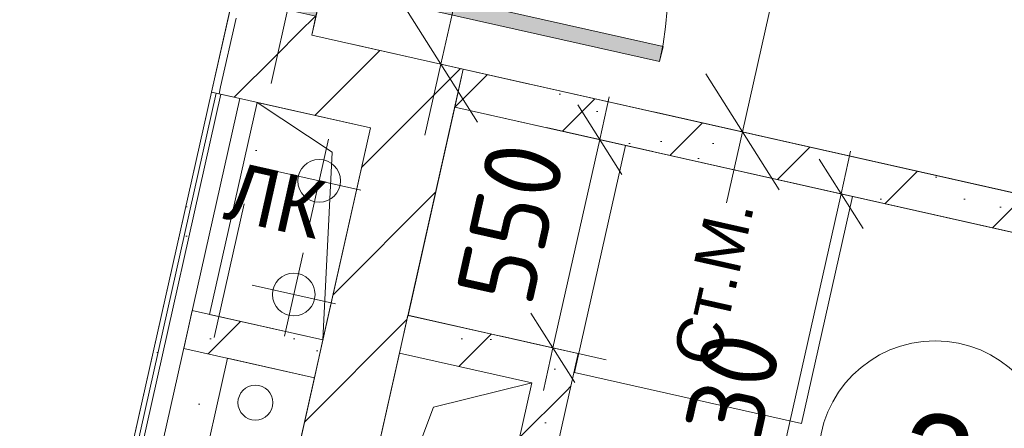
# Model space of a CAD drawing. Header units: millimetres. Extents: x -7213913 to -6930487, y 6129472 to 6354980.
# Tile 110 of 256: x -7195196 to -7192657, y 6169858 to 6170910. Entities that reach past the tile are written whole.
import ezdxf
from ezdxf.enums import TextEntityAlignment as Align

# ---------------------------------------------------------------- set-up
doc = ezdxf.new("R2010")
doc.units = ezdxf.units.MM
doc.header["$MEASUREMENT"] = 0
doc.linetypes.add('Штрихпунктирная', pattern=[670.277762, 352.777767, -176.388884, 0, -141.111112])
for name, color, linetype in [('S - квартира_помещение.АР', 7, 'Continuous'), ('S - МОП.АР', 7, 'Continuous'), ('АР-Мебель_Сантехника.АР', 7, 'Continuous'), ('АР-Стены_Перегородки_межквартирные_200.АР', 7, 'Continuous'), ('АР-Чертеж-Оси_Осевые размеры.АР', 7, 'Continuous'), ('АР-Чертеж-Размеры.АР', 7, 'Continuous'), ('ИОС-Шахты и отверстия.АР', 7, 'Continuous')]:
    doc.layers.add(name, color=color, linetype=linetype)
for name, color, linetype, lineweight in [('S - квартира_помещение.АР_Ном._пера__2', 8, 'Continuous', 15), ('S - МОП.АР_Ном._пера__2', 8, 'Continuous', 15), ('АР-Мебель_Сантехника.АР_Ном._пера__101', 252, 'Continuous', 0), ('АР-Стены_Перегородки_межквартирные_200.АР_Ном._пера__1', 7, 'Continuous', 30), ('АР-Чертеж-Оси_Осевые размеры.АР_Ном._пера__120', 7, 'Continuous', 0), ('АР-Чертеж-Размеры.АР_Ном._пера__1', 7, 'Continuous', 0), ('Двери Archicad_Ном._пера__120', 7, 'Continuous', 0), ('ИОС-Шахты и отверстия.АР_Ном._пера__1', 7, 'Continuous', 0), ('Паспорта Зон Archicad_Ном._пера__1', 7, 'Continuous', 0)]:
    doc.layers.add(name, color=color, linetype=linetype, lineweight=lineweight)
doc.layers.add('АР-Мебель_Сантехника.АР_Ном._пера__86', color=7, linetype='Continuous', lineweight=0, true_color=0xbdbdbd)
doc.styles.add('РЎР“Р•РќР•Р\xa0Р\x98Р\xa0_РЎРўР\x98Р›Р¬_1', font='txt')
doc.styles.add('РЎР“Р•РќР•Р\xa0Р\x98Р\xa0_РЎРўР\x98Р›Р¬_2', font='calibri.ttf')
doc.styles.add('РЎР“Р•РќР•Р\xa0Р\x98Р\xa0_РЎРўР\x98Р›Р¬_3', font='GOST_Common.ttf')
doc.styles.add('РЎР“Р•РќР•Р\xa0Р\x98Р\xa0_РЎРўР\x98Р›Р¬_4', font='arial.ttf')
doc.styles.add('РЎР“Р•РќР•Р\xa0Р\x98Р\xa0_РЎРўР\x98Р›Р¬_5', font='GOTHIC.TTF')
doc.dimstyles.new('СГЕНЕРИР_СТИЛЬ__5', dxfattribs={"dimtxt": 200, "dimasz": 237.5, "dimexe": 0.18, "dimexo": 0.0625, "dimgap": 0, "dimtad": 1, "dimdec": 0, "dimzin": 0, "dimdsep": 46, "dimtxsty": 'РЎР“Р•РќР•Р\xa0Р\x98Р\xa0_РЎРўР\x98Р›Р¬_3', "dimblk": 'ARROWHEAD_6', "dimblk1": 'ARROWHEAD_6', "dimblk2": 'ARROWHEAD_6', "dimcen": 0.09, "dimse1": 1, "dimse2": 1, "dimclrd": 7, "dimclre": 7, "dimclrt": 7, "dimazin": 0, "dimtfac": 1, "dimtdec": 4, "dimtmove": 0, "dimatfit": 3, "dimfxl": 1, "dimtolj": 1, "dimtzin": 0, "dimarcsym": 0})
doc.dimstyles.new('СГЕНЕРИР_СТИЛЬ__6', dxfattribs={"dimtxt": 200, "dimasz": 142.5, "dimexe": 0.18, "dimexo": 0.0625, "dimgap": 0, "dimtad": 1, "dimdec": 0, "dimzin": 0, "dimdsep": 46, "dimtxsty": 'РЎР“Р•РќР•Р\xa0Р\x98Р\xa0_РЎРўР\x98Р›Р¬_3', "dimblk": 'ARROWHEAD_6', "dimblk1": 'ARROWHEAD_6', "dimblk2": 'ARROWHEAD_6', "dimcen": 0.09, "dimse1": 1, "dimse2": 1, "dimclrd": 7, "dimclre": 7, "dimclrt": 7, "dimazin": 0, "dimtfac": 1, "dimtdec": 4, "dimtmove": 2, "dimatfit": 3, "dimfxl": 1, "dimtolj": 1, "dimtzin": 0, "dimarcsym": 0})
pattern_1 = [(45, (-6566190.34, 6562677.8), (-169.70563, 169.70563), []), (90, (-6566360.05, 6562847.5), (-216, 0), [0, -144, 0, -216]), (155, (-6566190.34, 6563017.2), (91.285545, 195.76248), [0, -105.6, 0, -182.4])]
pattern_2 = [(45, (-6566190.34, 6562677.8), (-127.279217, 127.279217), [])]
pattern_3 = [(45, (-6566190.34, 6563027.8), (-111.369318, 111.369318), [0, -105, 0, -157.5]), (110, (-6565840.34, 6563027.8), (148.001588, 53.868173), [0, -77, 0, -133])]
pattern_4 = [(0, (-6566190.34, 6562677.795), (0, 75), [0, -75])]

# ---------------------------------------------------------------- blocks, each defined once
blk = doc.blocks.new('С_у_3_34_1', base_point=(-7192481.1, 6169473.3))
at = {"layer": 'S - квартира_помещение.АР_Ном._пера__2', "color": 8, "linetype": 'Continuous', "lineweight": 15, "flags": 128}
blk.add_lwpolyline([(-7192442.9, 6168238.4), (-7191445.8, 6168014.4), (-7191001, 6169995.1), (-7194074.1, 6170685.3), (-7194194.1, 6170148.5), (-7193755.8, 6170050.1), (-7194007.8, 6168928), (-7194446.9, 6169026.7), (-7194519.2, 6168704.7)], close=True, dxfattribs=at)
at = {"layer": 'Паспорта Зон Archicad_Ном._пера__1', "color": 7, "linetype": 'Continuous', "lineweight": 0}
blk.add_circle((-7192835.7, 6169782.9), 300, dxfattribs=at)
at = {"layer": 'Паспорта Зон Archicad_Ном._пера__1', "color": 7, "lineweight": 0, "style": 'РЎР“Р•РќР•Р\xa0Р\x98Р\xa0_РЎРўР\x98Р›Р¬_1'}
blk.add_attdef('ROOM_NUMBER', text='', height=250, rotation=347.3417, dxfattribs=at).set_placement((-7192835.7, 6169768), align=Align.MIDDLE_CENTER)
at = {"layer": 'Паспорта Зон Archicad_Ном._пера__1', "color": 7, "lineweight": 0, "style": 'РЎР“Р•РќР•Р\xa0Р\x98Р\xa0_РЎРўР\x98Р›Р¬_2'}
blk.add_attdef('ROOM_AREA', text='', height=200, rotation=347.3417, dxfattribs=at).set_placement((-7192243.4, 6168798.2), align=Align.MIDDLE_RIGHT)
blk = doc.blocks.new('Холл_4_36_1', base_point=(-7192599.9, 6171254.5))
at = {"layer": 'S - квартира_помещение.АР_Ном._пера__2', "color": 8, "linetype": 'Continuous', "lineweight": 15, "flags": 128}
blk.add_lwpolyline([(-7194442.7, 6170870.6), (-7194052.5, 6170782.9), (-7194052.4, 6170783.1), (-7190979, 6170092.9), (-7190722.6, 6171234.4), (-7191576.4, 6171426.1), (-7191438.3, 6172040.7), (-7193389.7, 6172478.9), (-7193521.2, 6171893.5), (-7193618.7, 6171915.4), (-7193487.3, 6172500.8), (-7193780, 6172566.6), (-7193911.5, 6171981.2), (-7194179.8, 6172041.4)], close=True, dxfattribs=at)
at = {"layer": 'Паспорта Зон Archicad_Ном._пера__1', "color": 7, "lineweight": 0, "style": 'РЎР“Р•РќР•Р\xa0Р\x98Р\xa0_РЎРўР\x98Р›Р¬_1'}
blk.add_attdef('ROOM_NUMBER', text='', height=250, rotation=347.3417, dxfattribs=at).set_placement((-7192509.7, 6171221), align=Align.MIDDLE_CENTER)
at = {"layer": 'Паспорта Зон Archicad_Ном._пера__1', "color": 7, "lineweight": 0, "style": 'РЎР“Р•РќР•Р\xa0Р\x98Р\xa0_РЎРўР\x98Р›Р¬_2'}
blk.add_attdef('ROOM_AREA', text='', height=200, rotation=347.3417, dxfattribs=at).set_placement((-7191114.6, 6170287.1), align=Align.MIDDLE_RIGHT)
blk = doc.blocks.new('Символ Проема в Полу 21[47]_1', base_point=(-7194424.8, 6169124.2))
at = {"layer": 'ИОС-Шахты и отверстия.АР_Ном._пера__1', "color": 7, "linetype": 'Continuous', "lineweight": 0, "flags": 128}
for points in [[(-7194424.8, 6169124.2), (-7194216.6, 6170051.1), (-7193875.3, 6169974.4), (-7194128.5, 6169911.9)], [(-7194128.5, 6169911.9), (-7193875.3, 6169974.4), (-7194083.4, 6169047.5), (-7194424.8, 6169124.2)]]:
    blk.add_lwpolyline(points, close=True, dxfattribs=at)
at = {"layer": 'ИОС-Шахты и отверстия.АР_Ном._пера__1', "color": 7, "linetype": 'Continuous', "lineweight": 0, "insert": (-7194157.4, 6169473.9), "char_height": 150, "attachment_point": 8, "rotation": 347.3417, "style": 'РЎР“Р•РќР•Р\xa0Р\x98Р\xa0_РЎРўР\x98Р›Р¬_4'}
blk.add_mtext('\\A1;{\\pqc;\\pt0;\\fArial|b0|i0|c204|p0;\\c739502;\\W1.000000;ОВ\\fArial|b0|i0|c204|p0;\\W1.000000;\\A1{\\H.66x;\\S^  ;}\\fArial|b0|i0|c204|p0;\\W1.000000;\\fArial|b0|i0|c204|p0;\\W1.000000;\\A1{\\H.66x;\\S^  ;}\\fArial|b0|i0|c204|p0;\\W1.000000;\\fArial|b0|i0|c204|p0;\\W1.000000;\\A1{\\H.66x;\\S^  ;}}', dxfattribs=at)
blk = doc.blocks.new('Коридор _6_62_1', base_point=(-7193908.6, 6175998.4))
at = {"layer": 'S - МОП.АР_Ном._пера__2', "color": 8, "linetype": 'Continuous', "lineweight": 15, "flags": 128}
blk.add_lwpolyline([(-7197544.7, 6165182), (-7194510.3, 6164500.5), (-7194115.8, 6166256.9), (-7195628.1, 6166596.6), (-7194701.2, 6170723.6), (-7193138.8, 6177680.3), (-7194660.9, 6178022.2)], close=True, dxfattribs=at)
at = {"layer": 'Паспорта Зон Archicad_Ном._пера__1', "color": 7, "lineweight": 0, "style": 'РЎР“Р•РќР•Р\xa0Р\x98Р\xa0_РЎРўР\x98Р›Р¬_3'}
blk.add_attdef('ROOM_NUMBER', text='', height=350, rotation=347.3417, dxfattribs=at).set_placement((-7194567.4, 6175393.1), align=Align.MIDDLE_CENTER)
at = {"layer": 'Паспорта Зон Archicad_Ном._пера__1', "color": 7, "lineweight": 0, "style": 'РЎР“Р•РќР•Р\xa0Р\x98Р\xa0_РЎРўР\x98Р›Р¬_2'}
blk.add_attdef('ROOM_AREA', text='', height=200, rotation=347.3417, dxfattribs=at).set_placement((-7194289, 6174813), align=Align.MIDDLE_RIGHT)
blk = doc.blocks.new('Стиральная Машина 23[72]_1', base_point=(-7193700, 6170293.8))
at = {"layer": 'АР-Мебель_Сантехника.АР_Ном._пера__101', "color": 252, "linetype": 'Continuous', "lineweight": 0, "flags": 128}
blk.add_lwpolyline([(-7193634.2, 6170586.5), (-7193048.8, 6170455), (-7193180.3, 6169869.6), (-7193765.7, 6170001.1)], close=True, dxfattribs=at)
at = {"layer": 'АР-Мебель_Сантехника.АР_Ном._пера__86', "color": 9, "lineweight": 0, "true_color": 0xbdbdbd, "style": 'РЎР“Р•РќР•Р\xa0Р\x98Р\xa0_РЎРўР\x98Р›Р¬_4'}
blk.add_attdef('stDisplayText', text='', height=120, rotation=77.3417, dxfattribs=at).set_placement((-7193407.3, 6170233.9), align=Align.MIDDLE_CENTER)
blk = doc.blocks.new('Стена_36_1', base_point=(-7194052.3, 6170782.9))
at = {"layer": 'АР-Стены_Перегородки_межквартирные_200.АР', "linetype": 'Continuous', "lineweight": 0, "true_color": 0x000000}
h = blk.add_hatch(dxfattribs=at)
h.set_pattern_fill('БУТ__50__0001', color=18, style=0, pattern_type=2)
h.set_pattern_definition(pattern_1)
h.paths.add_polyline_path([(-7194052.3, 6170782.9), (-7194074.2, 6170685.3), (-7192610.7, 6170356.6), (-7192588.8, 6170454.2)])
at = {"layer": 'АР-Стены_Перегородки_межквартирные_200.АР_Ном._пера__1', "color": 7, "linetype": 'Continuous', "lineweight": 15, "flags": 128}
for points in [[(-7194052.3, 6170782.9), (-7194074.2, 6170685.3)], [(-7192588.8, 6170454.2), (-7194052.3, 6170782.9)], [(-7194074.2, 6170685.3), (-7192610.7, 6170356.6)]]:
    blk.add_lwpolyline(points, dxfattribs=at)
blk = doc.blocks.new('Стена_57_1', base_point=(-7194616.6, 6168726.5))
at = {"layer": 'АР-Стены_Перегородки_межквартирные_200.АР', "linetype": 'Continuous', "lineweight": 0, "true_color": 0x000000}
h = blk.add_hatch(dxfattribs=at)
h.set_pattern_fill('БЛОКИ_БЕТОННЫЕ_ЭФФЕКТИВН_78', color=18, style=0, pattern_type=2)
h.set_pattern_definition(pattern_2)
h.paths.add_polyline_path([(-7194247.4, 6170826.7), (-7194291.2, 6170631.5), (-7194052.2, 6170782.8)])
h = blk.add_hatch(dxfattribs=at)
h.set_pattern_fill('БЛОКИ_БЕТОННЫЕ_ЭФФЕКТИВН_78', color=18, style=0, pattern_type=2)
h.set_pattern_definition(pattern_2)
h.paths.add_polyline_path([(-7194291.2, 6170631.5), (-7194096.1, 6170587.7), (-7194052.2, 6170782.8)])
h = blk.add_hatch(dxfattribs=at)
h.set_pattern_fill('БЛОКИ_БЕТОННЫЕ_ЭФФЕКТИВН_78', color=18, style=0, pattern_type=2)
h.set_pattern_definition(pattern_2)
h.paths.add_polyline_path([(-7194291.2, 6170631.5), (-7194714.1, 6168748.4), (-7194519, 6168704.6), (-7194096.1, 6170587.7)])
at = {"layer": 'АР-Стены_Перегородки_межквартирные_200.АР_Ном._пера__1', "color": 7, "linetype": 'Continuous', "lineweight": 15, "flags": 128}
for points in [[(-7194052.2, 6170782.8), (-7194247.4, 6170826.7)], [(-7194519, 6168704.6), (-7194052.2, 6170782.8)], [(-7194291.2, 6170631.5), (-7194757.9, 6168553.3)]]:
    blk.add_lwpolyline(points, dxfattribs=at)
blk = doc.blocks.new('Металлическая Дверь 23[22]_1', base_point=(-6566190.3, 6562677.8))
at = {"layer": 'Двери Archicad_Ном._пера__120', "linetype": 'Continuous', "lineweight": 0, "true_color": 0xffffff}
for points in [[(-7194297.3, 6171883.3), (-7194258.2, 6171874.5), (-7194219.2, 6171865.8), (-7194201.7, 6171943.8), (-7194279.7, 6171961.3)], [(-7193545.9, 6170802.4), (-7193537.1, 6170841.4), (-7194405.5, 6171036.4), (-7194414.3, 6170997.4)], [(-7194509.8, 6170936.9), (-7194431.8, 6170919.3), (-7194414.3, 6170997.4), (-7194453.3, 6171006.2), (-7194492.3, 6171014.9)]]:
    blk.add_hatch(color=7, dxfattribs=at).paths.add_polyline_path(points)
at = {"layer": 'Двери Archicad_Ном._пера__120', "color": 7, "linetype": 'Continuous', "lineweight": 0}
for p, q in [((-7194416.3, 6171992), (-7194420.7, 6171972.5)), ((-7194284.1, 6171941.8), (-7194420.7, 6171972.5)), ((-7194279.7, 6171961.3), (-7194297.3, 6171883.3)), ((-7194201.7, 6171943.8), (-7194279.7, 6171961.3)), ((-7194201.7, 6171943.8), (-7194279.7, 6171961.3)), ((-7194201.7, 6171943.8), (-7194279.7, 6171961.3)), ((-7194219.2, 6171865.8), (-7194201.7, 6171943.8)), ((-7194297.3, 6171883.3), (-7194258.2, 6171874.5)), ((-7194258.2, 6171874.5), (-7194219.2, 6171865.8)), ((-7194414.3, 6170997.4), (-7194405.5, 6171036.4)), ((-7194405.5, 6171036.4), (-7193537.1, 6170841.4)), ((-7194492.3, 6171014.9), (-7194509.8, 6170936.9)), ((-7194453.3, 6171006.2), (-7194492.3, 6171014.9)), ((-7194414.3, 6170997.4), (-7194453.3, 6171006.2)), ((-7194431.8, 6170919.3), (-7194414.3, 6170997.4)), ((-7193545.9, 6170802.4), (-7194414.3, 6170997.4)), ((-7194646.4, 6170967.5), (-7194642.1, 6170987.1)), ((-7194505.5, 6170956.4), (-7194642.1, 6170987.1)), ((-7194509.8, 6170936.9), (-7194431.8, 6170919.3)), ((-7194431.8, 6170919.3), (-7194509.8, 6170936.9)), ((-7194431.8, 6170919.3), (-7194509.8, 6170936.9)), ((-7193537.1, 6170841.4), (-7193545.9, 6170802.4))]:
    blk.add_line(p, q, dxfattribs=at)
blk.add_arc((-7194414.3, 6170997.4), 890, 347.3417, 77.3417, dxfattribs=at)
blk = doc.blocks.new('Стена_58_1', base_point=(-7194562.2, 6170794.9))
at = {"layer": 'АР-Стены_Перегородки_межквартирные_200.АР', "linetype": 'Continuous', "lineweight": 0, "true_color": 0x000000}
h = blk.add_hatch(dxfattribs=at)
h.set_pattern_fill('ШТУКАТУРКА__ГИПС_01_0001', color=18, style=0, pattern_type=2)
h.set_pattern_definition(pattern_3)
h.paths.add_polyline_path([(-7194646.4, 6170967.5), (-7194701.2, 6170723.6), (-7194677.7, 6170737), (-7194626.9, 6170963.2)])
h = blk.add_hatch(dxfattribs=at)
h.set_pattern_fill('БЛОКИ_БЕТОННЫЕ_ЭФФЕКТИВН_78', color=18, style=0, pattern_type=2)
h.set_pattern_definition(pattern_2)
h.paths.add_polyline_path([(-7194637.9, 6170914.4), (-7194442.7, 6170870.6), (-7194431.8, 6170919.3), (-7194509.8, 6170936.9), (-7194626.9, 6170963.2)])
h = blk.add_hatch(dxfattribs=at)
h.set_pattern_fill('БЛОКИ_БЕТОННЫЕ_ЭФФЕКТИВН_78', color=18, style=0, pattern_type=2)
h.set_pattern_definition(pattern_2)
h.paths.add_polyline_path([(-7194677.7, 6170737), (-7194442.7, 6170870.6), (-7194637.9, 6170914.4)])
h = blk.add_hatch(dxfattribs=at)
h.set_pattern_fill('БЛОКИ_БЕТОННЫЕ_ЭФФЕКТИВН_78', color=18, style=0, pattern_type=2)
h.set_pattern_definition(pattern_2)
h.paths.add_polyline_path([(-7194677.7, 6170737), (-7194681.7, 6170719.2), (-7194486.6, 6170675.4), (-7194442.7, 6170870.6)])
h = blk.add_hatch(dxfattribs=at)
h.set_pattern_fill('ШТУКАТУРКА__ГИПС_01_0001', color=18, style=0, pattern_type=2)
h.set_pattern_definition(pattern_3)
h.paths.add_polyline_path([(-7194677.7, 6170737), (-7194701.2, 6170723.6), (-7194681.7, 6170719.2)])
at = {"layer": 'АР-Стены_Перегородки_межквартирные_200.АР_Ном._пера__1', "color": 7, "linetype": 'Continuous', "lineweight": 15}
for p in [(-7194637.9, 6170914.4), (-7194681.7, 6170719.2)]:
    blk.add_line(p, (-7194677.7, 6170737), dxfattribs=at)
at = {"layer": 'АР-Стены_Перегородки_межквартирные_200.АР_Ном._пера__1', "color": 7, "linetype": 'Continuous', "lineweight": 0, "flags": 128}
for points in [[(-7194646.4, 6170967.5), (-7194701.2, 6170723.6)], [(-7194701.2, 6170723.6), (-7194681.7, 6170719.2)]]:
    blk.add_lwpolyline(points, dxfattribs=at)
at = {"layer": 'АР-Стены_Перегородки_межквартирные_200.АР_Ном._пера__1', "color": 7, "linetype": 'Continuous', "lineweight": 15, "flags": 128}
for points in [[(-7194442.7, 6170870.6), (-7194431.8, 6170919.3)], [(-7194681.7, 6170719.2), (-7194486.6, 6170675.4)]]:
    blk.add_lwpolyline(points, dxfattribs=at)
at = {"layer": 'Двери Archicad_Ном._пера__120', "color": 7, "linetype": 'Continuous', "lineweight": 0}
blk.add_blockref('Металлическая Дверь 23[22]_1', (-6566190.3, 6562677.8), dxfattribs=at)
blk = doc.blocks.new('Стена_59_1', base_point=(-7194171.7, 6170707.2))
at = {"layer": 'АР-Стены_Перегородки_межквартирные_200.АР', "linetype": 'Continuous', "lineweight": 0, "true_color": 0x000000}
h = blk.add_hatch(dxfattribs=at)
h.set_pattern_fill('БЛОКИ_БЕТОННЫЕ_ЭФФЕКТИВН_78', color=18, style=0, pattern_type=2)
h.set_pattern_definition(pattern_2)
h.paths.add_polyline_path([(-7194442.7, 6170870.6), (-7194486.6, 6170675.4), (-7194291.2, 6170631.5), (-7194247.4, 6170826.7)])
at = {"layer": 'АР-Стены_Перегородки_межквартирные_200.АР_Ном._пера__1', "color": 7, "linetype": 'Continuous', "lineweight": 15, "flags": 128}
for points in [[(-7194247.4, 6170826.7), (-7194442.7, 6170870.6)], [(-7194486.6, 6170675.4), (-7194291.2, 6170631.5)]]:
    blk.add_lwpolyline(points, dxfattribs=at)
blk = doc.blocks.new('Стена_122_1', base_point=(-7195163, 6168439.3))
at = {"layer": 'АР-Стены_Перегородки_межквартирные_200.АР', "linetype": 'Continuous', "lineweight": 0, "true_color": 0x000000}
h = blk.add_hatch(dxfattribs=at)
h.set_pattern_fill('ШТУКАТУРКА__ГИПС_03_0001', color=18, style=0, pattern_type=2)
h.set_pattern_definition(pattern_4)
h.paths.add_polyline_path([(-7194701.2, 6170723.6), (-7195168, 6168645.4), (-7195155.8, 6168642.7), (-7194689, 6170720.9)])
h = blk.add_hatch(dxfattribs=at)
h.set_pattern_fill('ШТУКАТУРКА__ГИПС_03_0001', color=18, style=0, pattern_type=2)
h.set_pattern_definition(pattern_4)
h.paths.add_polyline_path([(-7194689, 6170720.9), (-7195155.8, 6168642.7), (-7195143.6, 6168639.9), (-7194676.8, 6170718.1)])
at = {"layer": 'АР-Стены_Перегородки_межквартирные_200.АР_Ном._пера__1', "color": 7, "linetype": 'Continuous', "lineweight": 0}
for p, q in [((-7194689, 6170720.9), (-7195155.8, 6168642.7)), ((-7194676.8, 6170718.1), (-7195143.6, 6168639.9))]:
    blk.add_line(p, q, dxfattribs=at)
at = {"layer": 'АР-Стены_Перегородки_межквартирные_200.АР_Ном._пера__1', "color": 7, "linetype": 'Continuous', "lineweight": 0, "flags": 128}
for points in [[(-7194701.2, 6170723.6), (-7195168, 6168645.4)], [(-7194628, 6170707.2), (-7194701.2, 6170723.6)], [(-7195094.8, 6168629), (-7194628, 6170707.2)]]:
    blk.add_lwpolyline(points, dxfattribs=at)
blk = doc.blocks.new('Стена_127_1', base_point=(-7193853.4, 6170072))
at = {"layer": 'АР-Стены_Перегородки_межквартирные_200.АР', "linetype": 'Continuous', "lineweight": 0, "true_color": 0x000000}
h = blk.add_hatch(dxfattribs=at)
h.set_pattern_fill('БУТ__50__0001', color=18, style=0, pattern_type=2)
h.set_pattern_definition(pattern_1)
h.paths.add_polyline_path([(-7193875.3, 6169974.4), (-7193755.8, 6170050.1), (-7193853.4, 6170072)])
h = blk.add_hatch(dxfattribs=at)
h.set_pattern_fill('БУТ__50__0001', color=18, style=0, pattern_type=2)
h.set_pattern_definition(pattern_1)
h.paths.add_polyline_path([(-7193875.3, 6169974.4), (-7193777.7, 6169952.5), (-7193755.8, 6170050.1)])
h = blk.add_hatch(dxfattribs=at)
h.set_pattern_fill('БУТ__50__0001', color=18, style=0, pattern_type=2)
h.set_pattern_definition(pattern_1)
h.paths.add_polyline_path([(-7193985.9, 6169025.6), (-7193777.7, 6169952.5), (-7193875.3, 6169974.4), (-7194083.4, 6169047.5)])
at = {"layer": 'АР-Стены_Перегородки_межквартирные_200.АР_Ном._пера__1', "color": 7, "linetype": 'Continuous', "lineweight": 15, "flags": 128}
for points in [[(-7193755.8, 6170050.1), (-7193853.4, 6170072)], [(-7194007.8, 6168928), (-7193755.8, 6170050.1)], [(-7193875.3, 6169974.4), (-7194083.4, 6169047.5)]]:
    blk.add_lwpolyline(points, dxfattribs=at)
blk = doc.blocks.new('Стена_196_1', base_point=(-7194435.9, 6169987.6))
at = {"layer": 'АР-Стены_Перегородки_межквартирные_200.АР', "linetype": 'Continuous', "lineweight": 0, "true_color": 0x000000}
h = blk.add_hatch(dxfattribs=at)
h.set_pattern_fill('БУТ__50__0001', color=18, style=0, pattern_type=2)
h.set_pattern_definition(pattern_1)
h.paths.add_polyline_path([(-7194414, 6170085.2), (-7194750.8, 6170160.8), (-7194772.7, 6170063.2), (-7194435.9, 6169987.6)])
at = {"layer": 'АР-Стены_Перегородки_межквартирные_200.АР_Ном._пера__1', "color": 7, "linetype": 'Continuous', "lineweight": 15, "flags": 128}
for points in [[(-7194750.8, 6170160.8), (-7194772.7, 6170063.2)], [(-7194414, 6170085.2), (-7194750.8, 6170160.8)], [(-7194435.9, 6169987.6), (-7194414, 6170085.2)], [(-7194772.7, 6170063.2), (-7194435.9, 6169987.6)]]:
    blk.add_lwpolyline(points, dxfattribs=at)
blk = doc.blocks.new('Стена_219_1', base_point=(-7194194.9, 6170148.7))
at = {"layer": 'АР-Стены_Перегородки_межквартирные_200.АР', "linetype": 'Continuous', "lineweight": 0, "true_color": 0x000000}
h = blk.add_hatch(dxfattribs=at)
h.set_pattern_fill('БУТ__50__0001', color=18, style=0, pattern_type=2)
h.set_pattern_definition(pattern_1)
h.paths.add_polyline_path([(-7193853.4, 6170072), (-7194194.9, 6170148.7), (-7194216.8, 6170051.1), (-7193875.3, 6169974.4)])
at = {"layer": 'АР-Стены_Перегородки_межквартирные_200.АР_Ном._пера__1', "color": 7, "linetype": 'Continuous', "lineweight": 15, "flags": 128}
for points in [[(-7194194.9, 6170148.7), (-7194216.8, 6170051.1)], [(-7193853.4, 6170072), (-7194194.9, 6170148.7)], [(-7194216.8, 6170051.1), (-7193875.3, 6169974.4)]]:
    blk.add_lwpolyline(points, dxfattribs=at)
blk = doc.blocks.new('Символ Проема в Полу 21[108]_1', base_point=(-7194583.8, 6170697.2))
at = {"layer": 'ИОС-Шахты и отверстия.АР_Ном._пера__1', "color": 7, "linetype": 'Continuous', "lineweight": 0, "flags": 128}
for points in [[(-7194390, 6170568.9), (-7194413.8, 6170085.1), (-7194706.5, 6170150.9), (-7194583.8, 6170697.2)], [(-7194583.8, 6170697.2), (-7194291.1, 6170631.5), (-7194413.8, 6170085.1), (-7194390, 6170568.9)]]:
    blk.add_lwpolyline(points, close=True, dxfattribs=at)
at = {"layer": 'ИОС-Шахты и отверстия.АР_Ном._пера__1', "color": 7, "lineweight": 0, "insert": (-7194508.8, 6170317.4), "char_height": 150, "attachment_point": 8, "rotation": 347.3417, "style": 'РЎР“Р•РќР•Р\xa0Р\x98Р\xa0_РЎРўР\x98Р›Р¬_5'}
blk.add_mtext('\\A1;{\\pqc;\\pt0;\\fCentury Gothic|b0|i0|c204|p0;\\W1.000000;ЛК\\fCentury Gothic|b0|i0|c204|p0;\\W1.000000;\\A1{\\H.66x;\\S^  ;}\\fCentury Gothic|b0|i0|c204|p0;\\W1.000000;\\fCentury Gothic|b0|i0|c204|p0;\\W1.000000;\\A1{\\H.66x;\\S^  ;}\\fCentury Gothic|b0|i0|c204|p0;\\W1.000000;\\fCentury Gothic|b0|i0|c204|p0;\\W1.000000;\\A1{\\H.66x;\\S^  ;}}', dxfattribs=at)
blk = doc.blocks.new('*D1004', base_point=(-6566190.3, 6562677.8))
at = {"layer": 'АР-Чертеж-Размеры.АР_Ном._пера__1', "color": 7, "linetype": 'Continuous', "lineweight": 0, "transparency": 16777216}
for p, q in [((-7193053.6, 6170571.4), (-7193078.3, 6170461.6)), ((-7193021.5, 6170372), (-7193135, 6170551.2)), ((-7193215.5, 6170492.4), (-7192941.1, 6170430.8)), ((-7193078.3, 6170461.6), (-7193523.1, 6168481)), ((-7193579.9, 6168570.6), (-7193466.4, 6168391.3)), ((-7193660.3, 6168511.8), (-7193385.9, 6168450.1)), ((-7193523.1, 6168481), (-7193547.8, 6168371.2))]:
    blk.add_line(p, q, dxfattribs=at)
at = {"layer": 'АР-Чертеж-Размеры.АР_Ном._пера__1', "color": 7, "lineweight": 0, "transparency": 16777216, "insert": (-7193372.1, 6169444.1), "char_height": 200, "attachment_point": 7, "rotation": 77.3417, "style": 'РЎР“Р•РќР•Р\xa0Р\x98Р\xa0_РЎРўР\x98Р›Р¬_3'}
blk.add_mtext('\\A1;{\\pql;\\fGOST Common|b0|i0|c204|p0;\\W1.000000;2\xa0030}', dxfattribs=at)
blk = doc.blocks.new('ARROWHEAD_6')
at = {"color": 0, "linetype": 'Continuous', "lineweight": 0}
for p, q in [((-0.5, -0.5), (0.5, 0.5)), ((0, 0), (-1, 0))]:
    blk.add_line(p, q, dxfattribs=at)
blk = doc.blocks.new('*D1086', base_point=(-6566190.3, 6562677.8))
at = {"layer": 'АР-Чертеж-Размеры.АР_Ном._пера__1', "color": 7, "linetype": 'Continuous', "lineweight": 0, "transparency": 16777216}
for p, q in [((-7192938, 6172377.5), (-7192896.9, 6172560.4)), ((-7192843.4, 6172228.1), (-7193032.5, 6172526.8)), ((-7192709.3, 6172326.1), (-7193166.6, 6172428.8)), ((-7193332.4, 6170621.2), (-7192938, 6172377.5)), ((-7193427, 6170770.5), (-7193237.8, 6170471.8)), ((-7193103.7, 6170569.8), (-7193561.1, 6170672.5)), ((-7193373.5, 6170438.2), (-7193332.4, 6170621.2))]:
    blk.add_line(p, q, dxfattribs=at)
at = {"layer": 'АР-Чертеж-Размеры.АР_Ном._пера__1', "color": 7, "lineweight": 0, "transparency": 16777216, "insert": (-7193239.4, 6171217.6), "char_height": 200, "attachment_point": 7, "rotation": 77.3417, "style": 'РЎР“Р•РќР•Р\xa0Р\x98Р\xa0_РЎРўР\x98Р›Р¬_3'}
blk.add_mtext('\\A1;{\\pql;\\fGOST Common|b0|i0|c204|p0;\\W1.000000;1\xa0800}', dxfattribs=at)
blk = doc.blocks.new('*D1092', base_point=(-6566190.3, 6562677.8))
at = {"layer": 'АР-Чертеж-Размеры.АР_Ном._пера__1', "color": 7, "linetype": 'Continuous', "lineweight": 0, "transparency": 16777216}
for p, q in [((-7193846.9, 6171966.7), (-7193805.8, 6172149.6)), ((-7193752.4, 6171817.3), (-7193941.5, 6172116)), ((-7193618.2, 6171915.3), (-7194075.6, 6172018)), ((-7194109.9, 6170795.8), (-7193846.9, 6171966.7)), ((-7194204.5, 6170945.2), (-7194015.3, 6170646.4)), ((-7193881.2, 6170744.4), (-7194338.6, 6170847.2)), ((-7194151, 6170612.9), (-7194109.9, 6170795.8))]:
    blk.add_line(p, q, dxfattribs=at)
at = {"layer": 'АР-Чертеж-Размеры.АР_Ном._пера__1', "color": 7, "lineweight": 0, "transparency": 16777216, "insert": (-7194082.7, 6171099.5), "char_height": 200, "attachment_point": 7, "rotation": 77.3417, "style": 'РЎР“Р•РќР•Р\xa0Р\x98Р\xa0_РЎРўР\x98Р›Р¬_3'}
blk.add_mtext('\\A1;{\\pql;\\fGOST Common|b0|i0|c204|p0;\\W1.000000;1\xa0200}', dxfattribs=at)
blk = doc.blocks.new('*D1177', base_point=(-6566190.3, 6562677.8))
at = {"layer": 'АР-Чертеж-Размеры.АР_Ном._пера__1', "color": 7, "linetype": 'Continuous', "lineweight": 0, "transparency": 16777216}
for p, q in [((-7193643.6, 6170511.7), (-7193757.1, 6170690.9)), ((-7193675.7, 6170711.1), (-7193700.3, 6170601.3)), ((-7193837.5, 6170632.1), (-7193563.1, 6170570.5)), ((-7193700.3, 6170601.3), (-7193820.9, 6170064.7)), ((-7193877.6, 6170154.3), (-7193764.1, 6169975.1)), ((-7193958.1, 6170095.5), (-7193683.7, 6170033.9)), ((-7193820.9, 6170064.7), (-7193845.5, 6169954.9))]:
    blk.add_line(p, q, dxfattribs=at)
at = {"layer": 'АР-Чертеж-Размеры.АР_Ном._пера__1', "color": 7, "lineweight": 0, "transparency": 16777216, "insert": (-7193877.1, 6170165.6), "char_height": 200, "attachment_point": 7, "rotation": 77.3417, "style": 'РЎР“Р•РќР•Р\xa0Р\x98Р\xa0_РЎРўР\x98Р›Р¬_3'}
blk.add_mtext('\\A1;{\\pql;\\fGOST Common|b0|i0|c204|p0;\\W1.000000;550}', dxfattribs=at)
blk = doc.blocks.new('Символ Проема в Полу 21[185]_1', base_point=(-7194446.2, 6169021.4))
at = {"layer": 'ИОС-Шахты и отверстия.АР_Ном._пера__1', "color": 7, "linetype": 'Continuous', "lineweight": 0, "insert": (-7194345.8, 6168783.4), "char_height": 150, "attachment_point": 8, "rotation": 347.3417, "style": 'РЎР“Р•РќР•Р\xa0Р\x98Р\xa0_РЎРўР\x98Р›Р¬_4'}
blk.add_mtext('\\A1;{\\pqc;\\pt0;\\fArial|b0|i0|c204|p0;\\c739502;\\W1.000000;ВК\\fArial|b0|i0|c204|p0;\\W1.000000;\\A1{\\H.66x;\\S^  ;}\\fArial|b0|i0|c204|p0;\\W1.000000;\\fArial|b0|i0|c204|p0;\\W1.000000;\\A1{\\H.66x;\\S^  ;}\\fArial|b0|i0|c204|p0;\\W1.000000;\\fArial|b0|i0|c204|p0;\\W1.000000;\\A1{\\H.66x;\\S^  ;}}', dxfattribs=at)
blk = doc.blocks.new('Стандартный Маркер Сетки[232]_1', base_point=(-7187640.5, 6201499.3))
at = {"layer": 'АР-Чертеж-Оси_Осевые размеры.АР_Ном._пера__120', "color": 7, "linetype": 'Штрихпунктирная', "lineweight": 0}
blk.add_line((-7187859.7, 6200523.6), (-7202631.7, 6134751.7), dxfattribs=at)
at = {"layer": 'АР-Чертеж-Оси_Осевые размеры.АР_Ном._пера__120', "color": 7, "lineweight": 0, "style": 'РЎР“Р•РќР•Р\xa0Р\x98Р\xa0_РЎРўР\x98Р›Р¬_5'}
blk.add_attdef('AC_MarkerText_1', text='', height=350, rotation=347.3417, dxfattribs=at).set_placement((-7202890.5, 6133469.2), align=Align.TOP_CENTER)

msp = doc.modelspace()

# ---------------------------------------------------------------- linework, layer by layer
at = {"layer": 'S - квартира_помещение.АР', "color": 254, "linetype": 'Continuous', "lineweight": 0, "true_color": 0xd8d8d8, "flags": 128}
for points in [[(-7194442.7, 6170870.6), (-7194052.5, 6170782.9), (-7194052.4, 6170783.1), (-7190979, 6170092.9), (-7190722.6, 6171234.4), (-7191576.4, 6171426.1), (-7191438.3, 6172040.7), (-7193389.7, 6172478.9), (-7193521.2, 6171893.5), (-7193618.7, 6171915.4), (-7193487.3, 6172500.8), (-7193780, 6172566.6), (-7193911.5, 6171981.2), (-7194179.8, 6172041.4)], [(-7192442.9, 6168238.4), (-7191445.8, 6168014.4), (-7191001, 6169995.1), (-7194074.1, 6170685.3), (-7194194.1, 6170148.5), (-7193755.8, 6170050.1), (-7194007.8, 6168928), (-7194446.9, 6169026.7), (-7194519.2, 6168704.7)]]:
    msp.add_lwpolyline(points, close=True, dxfattribs=at)
at = {"layer": 'S - МОП.АР', "color": 254, "linetype": 'Continuous', "lineweight": 0, "true_color": 0xdadada, "flags": 128}
msp.add_lwpolyline([(-7197544.7, 6165182), (-7194510.3, 6164500.5), (-7194115.8, 6166256.9), (-7195628.1, 6166596.6), (-7194701.2, 6170723.6), (-7193138.8, 6177680.3), (-7194660.9, 6178022.2)], close=True, dxfattribs=at)
at = {"layer": 'ИОС-Шахты и отверстия.АР_Ном._пера__1', "color": 7, "linetype": 'Continuous', "lineweight": 0}
for p, q in [((-7194447.5, 6170387.6), (-7194399.3, 6170602.2)), ((-7194530.7, 6170519), (-7194316.1, 6170470.8)), ((-7194513.2, 6170094.9), (-7194465, 6170309.5)), ((-7194596.5, 6170226.3), (-7194381.8, 6170178.1))]:
    msp.add_line(p, q, dxfattribs=at)
msp.add_lwpolyline([(-7194413.8, 6170085.1), (-7194706.5, 6170150.9), (-7194583.8, 6170697.2), (-7194291.1, 6170631.5)], close=True, dxfattribs=at)
at = {"layer": 'ИОС-Шахты и отверстия.АР_Ном._пера__1', "color": 7, "linetype": 'Continuous', "lineweight": 15}
msp.add_lwpolyline([(-7194511.9, 6169645.9), (-7194736.3, 6169696.3), (-7194659.6, 6170037.8), (-7194435.2, 6169987.4)], close=True, dxfattribs=at)
at = {"layer": 'ИОС-Шахты и отверстия.АР_Ном._пера__1', "color": 7, "linetype": 'Continuous', "lineweight": 0}
for centre, radius in [((-7194423.4, 6170494.9), 55), ((-7194489.1, 6170202.2), 55), ((-7194587.9, 6169923.8), 45)]:
    msp.add_circle(centre, radius, dxfattribs=at)

# ---------------------------------------------------------------- block references
at = {"layer": 'S - квартира_помещение.АР', "color": 7, "linetype": 'Continuous', "lineweight": 0}
msp.add_blockref('Холл_4_36_1', (-7192599.9, 6171254.5), dxfattribs=at)
ref = msp.add_blockref('С_у_3_34_1', (-7192481.1, 6169473.3), dxfattribs=at)
ref.add_attrib('ROOM_NUMBER', '3', dxfattribs={"layer": 'Паспорта Зон Archicad_Ном._пера__1', "color": 7, "lineweight": 0, "height": 250, "rotation": 347.3417, "style": 'РЎР“Р•РќР•Р\xa0Р\x98Р\xa0_РЎРўР\x98Р›Р¬_1'}).set_placement((-7192835.7, 6169768), align=Align.MIDDLE_CENTER)
at = {"layer": 'S - МОП.АР', "color": 7, "linetype": 'Continuous', "lineweight": 0}
msp.add_blockref('Коридор _6_62_1', (-7193908.6, 6175998.4), dxfattribs=at)
at = {"layer": 'АР-Мебель_Сантехника.АР', "color": 252, "linetype": 'Continuous', "lineweight": 0}
msp.add_blockref('Стиральная Машина 23[72]_1', (-7193700, 6170293.8), dxfattribs=at).add_auto_attribs({'stDisplayText': 'Ст.М.'})
at = {"layer": 'АР-Стены_Перегородки_межквартирные_200.АР', "color": 7, "lineweight": 0}
for name, p in [('Стена_58_1', (-7194562.2, 6170794.9)), ('Стена_59_1', (-7194171.7, 6170707.2)), ('Стена_57_1', (-7194616.6, 6168726.5)), ('Стена_36_1', (-7194052.3, 6170782.9)), ('Стена_122_1', (-7195163, 6168439.3)), ('Стена_196_1', (-7194435.9, 6169987.6)), ('Стена_219_1', (-7194194.9, 6170148.7)), ('Стена_127_1', (-7193853.4, 6170072))]:
    msp.add_blockref(name, p, dxfattribs=at)
at = {"layer": 'АР-Чертеж-Оси_Осевые размеры.АР', "color": 8, "linetype": 'Continuous', "lineweight": 15}
msp.add_blockref('Стандартный Маркер Сетки[232]_1', (-7187640.5, 6201499.3), dxfattribs=at)
at = {"layer": 'ИОС-Шахты и отверстия.АР', "color": 7, "linetype": 'Continuous', "lineweight": 0}
msp.add_blockref('Символ Проема в Полу 21[108]_1', (-7194583.8, 6170697.2), dxfattribs=at)
at = {"layer": 'ИОС-Шахты и отверстия.АР_Ном._пера__1', "color": 7, "linetype": 'Continuous', "lineweight": 0}
for name, p in [('Символ Проема в Полу 21[47]_1', (-7194424.8, 6169124.2)), ('Символ Проема в Полу 21[185]_1', (-7194446.2, 6169021.4))]:
    msp.add_blockref(name, p, dxfattribs=at)

# ---------------------------------------------------------------- dimensions: what is measured, and where the dimension line sits
at = {"layer": 'АР-Чертеж-Размеры.АР', "color": 7, "linetype": 'Continuous', "lineweight": 0}
for base, p1, p2, angle, dimstyle, picture, middle in [((-7192938, 6172377.5), (-7193391, 6170634.3), (-7193154.4, 6172426.1), 77.3417, 'СГЕНЕРИР_СТИЛЬ__5', '*D1086', (-7193261.8, 6171574.2)), ((-7193846.9, 6171966.7), (-7194442.7, 6170870.6), (-7193521.2, 6171893.5), 77.3417, 'СГЕНЕРИР_СТИЛЬ__5', '*D1092', (-7194105.1, 6171456.2)), ((-7193820.9, 6170064.7), (-7193767.3, 6170616.4), (-7193908.5, 6170084.4), 257.3417, 'СГЕНЕРИР_СТИЛЬ__6', '*D1177', (-7193924.6, 6170410.3)), ((-7193523.1, 6168481), (-7192702.5, 6170377.2), (-7193481, 6168471.5), 257.3417, 'СГЕНЕРИР_СТИЛЬ__6', '*D1004', (-7193394.5, 6169800.8))]:
    dim = msp.add_linear_dim(base=base, p1=p1, p2=p2, angle=angle, dimstyle=dimstyle, dxfattribs=at)
    dim.commit()
    dim.dimension.update_dxf_attribs({"geometry": picture, "text_midpoint": middle, "dimtype": 160, "text_rotation": 77.3417})

doc.saveas('drawing.dxf')
